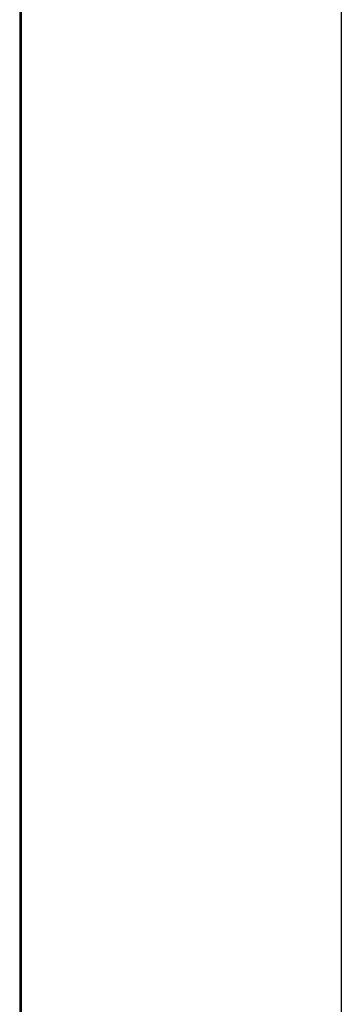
# Model space of a CAD drawing. Header units: millimetres. Extents: x -429 to 783, y -778 to 171.
# Tile 48 of 219: x 317.64 to 318.88, y -548.71 to -544.93. Entities that reach past the tile are written whole.
import ezdxf

# ---------------------------------------------------------------- set-up
doc = ezdxf.new("R2010")
doc.units = ezdxf.units.MM
doc.layers.get('0').update_dxf_attribs({"true_color": 0x000000})

msp = doc.modelspace()

# ---------------------------------------------------------------- linework, layer by layer
at = {"linetype": 'Continuous', "lineweight": -3}
msp.add_open_spline([(318.8797, -456.1671), (318.8797, -460.6204), (318.8797, -465.0737), (318.8797, -469.527), (318.8797, -471.945), (318.8797, -474.363), (318.8797, -476.781), (318.8797, -479.199), (318.8797, -481.617), (318.8797, -484.0351), (318.8797, -486.4531), (318.8797, -488.8711), (318.8797, -491.2891), (318.8797, -492.4981), (318.8797, -493.7071), (318.8797, -494.9161), (318.8797, -496.1251), (318.8797, -497.3341), (318.8797, -498.5431), (318.8797, -499.7521), (318.8797, -500.9611), (318.8797, -502.1701), (318.8797, -503.3792), (318.8797, -504.5882), (318.8797, -505.7972), (318.8797, -508.2152), (318.8797, -510.6332), (318.8797, -513.0512), (318.8797, -514.2602), (318.8797, -515.4692), (318.8797, -516.6782), (318.8797, -517.8872), (318.8797, -519.0962), (318.8797, -520.3052), (318.8797, -522.7233), (318.8797, -525.1413), (318.8797, -527.5593), (318.8797, -529.9773), (318.8797, -532.3953), (318.8797, -534.8133), (318.8797, -537.2313), (318.8797, -539.6493), (318.8797, -542.0673), (318.8797, -546.9034), (318.8797, -551.7394), (318.8797, -556.5754), (318.8797, -561.4114), (318.8797, -566.2475), (318.8797, -571.0835)], degree=3, knots=[3949.971119, 3949.971119, 3949.971119, 3949.971119, 4083.569722, 4083.569722, 4083.569722, 4156.110088, 4156.110088, 4156.110088, 4228.650454, 4228.650454, 4228.650454, 4301.19082, 4301.19082, 4301.19082, 4337.461003, 4337.461003, 4337.461003, 4373.731186, 4373.731186, 4373.731186, 4410.001369, 4410.001369, 4410.001369, 4446.271552, 4446.271552, 4446.271552, 4518.811918, 4518.811918, 4518.811918, 4555.082101, 4555.082101, 4555.082101, 4591.352284, 4591.352284, 4591.352284, 4663.89265, 4663.89265, 4663.89265, 4736.433016, 4736.433016, 4736.433016, 4808.973382, 4808.973382, 4808.973382, 4954.054113, 4954.054113, 4954.054113, 5099.134811, 5099.134811, 5099.134811, 5099.134811], dxfattribs=at)
for points in [[(317.6436, -474.0063), (317.6436, -494.6076), (317.6436, -532.548), (317.6436, -552.3658)], [(317.6506, -552.3657), (317.6506, -532.5468), (317.6506, -494.607), (317.6506, -474.0063)]]:
    msp.add_open_spline(points, degree=3, dxfattribs=at)

doc.saveas('drawing.dxf')
